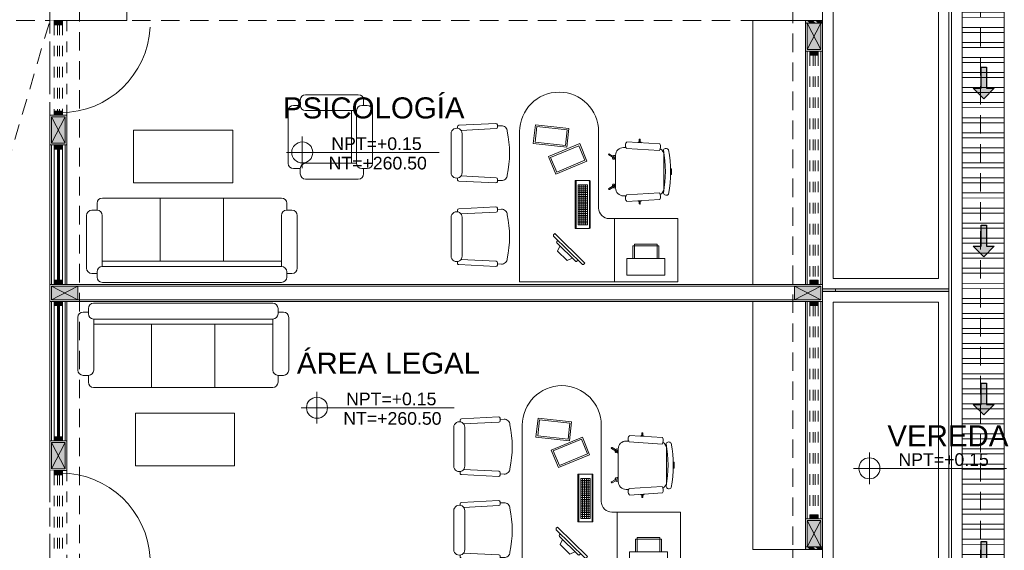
# Model space of a CAD drawing. Header units: millimetres. Extents: x -8931983 to 9630244, y 4 to 18563053.
# Tile 40 of 256: x 349114 to 349123, y 9281938 to 9281943. Entities that reach past the tile are written whole.
import ezdxf

# ---------------------------------------------------------------- set-up
doc = ezdxf.new("R2010")
doc.units = ezdxf.units.MM
doc.set_wipeout_variables(frame=1)
for name, pattern in [('01 nivel$0$HIDDEN2', [0.1875, 0.125, -0.0625]), ('CONTINUA', [0]), ('DASHED2', [0.375, 0.25, -0.125]), ('HIDDEN', [9.525, 6.35, -3.175]), ('RAYITAS', [0.375, 0.25, -0.125])]:
    doc.linetypes.add(name, pattern=pattern)
for name, color, linetype, lineweight in [('.', 7, 'Continuous', 0), ('0_ CUNETAS', 151, 'Continuous', 5), ('0_PROYECCIONES 1', 1, 'DASHED2', 0), ('0_VANOS', 30, 'Continuous', 9), ('COLUMNETAS TOP', 253, 'Continuous', 0), ('CUNETAS', 5, 'Continuous', 0), ('G-ANNO-DIMS', 7, 'Continuous', 5), ('JUNTAS DE DILATACIÓN', 160, 'CONTINUA', 9), ('MOBILIARIOS', 157, 'Continuous', 0), ('MURO', 133, 'Continuous', 15), ('Proyecciones 2', 251, 'HIDDEN', 5), ('TARRAJEO', 32, 'Continuous', 0), ('TEXTO AMBIENTES', 7, 'Continuous', 30), ('vereda', 254, 'Continuous', 5)]:
    doc.layers.add(name, color=color, linetype=linetype, lineweight=lineweight)
doc.layers.add('0_TEXTURA PISOS', color=252, linetype='Continuous', lineweight=0, true_color=0x8c8c8c)
doc.layers.add('LMOBILIARIO', color=252, linetype='Continuous', lineweight=5, true_color=0x898989)
doc.layers.add('VIGAS S', color=2, linetype='Continuous')
doc.styles.add('Arial_1', font='arial.ttf', dxfattribs={"height": 0.15})

# ---------------------------------------------------------------- blocks, each defined once
blk = doc.blocks.new('*U3852')
at = {"layer": '.', "lineweight": 30}
h = blk.add_hatch(color=1, dxfattribs=at)
h.dxf.hatch_style = 1
h.paths.add_polyline_path([(-0.025, -0.05), (-0.1, -0.05), (0, -0.15), (0.1, -0.05), (0.025, -0.05), (0.025, 0.15), (-0.025, 0.15)])
at = {"layer": '0_ CUNETAS', "color": 1, "lineweight": 30}
blk.add_lwpolyline([(-0.1, -0.05), (-0.025, -0.05), (-0.025, 0.15), (0.025, 0.15), (0.025, -0.05), (0.1, -0.05), (0, -0.15)], close=True, dxfattribs=at)
blk = doc.blocks.new('*U3853')
at = {"layer": '0_ CUNETAS', "color": 0, "linetype": 'ByBlock', "lineweight": -2, "transparency": 16777216}
for p in [(0, 16.5), (0, 15), (0, 13.5), (0, 12)]:
    blk.add_blockref('*U3852', p, dxfattribs=at)
blk = doc.blocks.new('red drenaje')
at = {"layer": '0_ CUNETAS', "lineweight": 0}
h = blk.add_hatch(dxfattribs=at)
h.set_pattern_fill('ANSI32', color=256, scale=0.015, angle=135)
h.set_pattern_definition([(180, (7.20997, 111.0331), (0, -0.142875), []), (180, (7.16235, 111.08073), (0, -0.142875), [])])
h.paths.add_polyline_path([(-27.7199, 32.2052), (-28.1199, 32.0395), (-28.1199, 13.0682), (-27.7199, 13.0682)])
for p, q in [((-27.7199, 13.0682), (-27.7199, 32.2052)), ((-28.2199, 13.0682), (-28.2199, 31.9981))]:
    blk.add_line(p, q, dxfattribs=at)
for points in [[(-28.1199, 32.0395), (-27.7199, 32.2052), (-27.7199, 13.0682)], [(-28.1199, 13.0682), (-28.1199, 32.0395), (-27.7199, 32.2052)], [(-28.1199, 32.0395), (-28.1199, 13.0682)]]:
    blk.add_lwpolyline(points, dxfattribs=at)
blk.add_blockref('*U3853', (-27.9147, 7.85), dxfattribs=at)
blk = doc.blocks.new('JUNTA VEREDA')
at = {"layer": '.', "true_color": 0x939598}
h = blk.add_hatch(dxfattribs=at)
h.set_pattern_fill('ANGLE', color=252)
h.set_pattern_definition([(0, (0, 0), (0, 6.985), [5.08, -1.905]), (90, (0, 0), (-6.985, 4e-16), [5.08, -1.905])])
h.paths.add_polyline_path([(-0.0133, 1.2), (0.0121, 1.2), (0.0121, 0), (-0.0133, 0)])
h = blk.add_hatch(color=252, dxfattribs=at)
h.dxf.hatch_style = 1
h.paths.add_polyline_path([(0.0121, 1.2), (-0.0133, 1.2), (-0.0133, 0), (0.0121, 0)])
at = {"layer": '0_TEXTURA PISOS'}
h = blk.add_hatch(dxfattribs=at)
h.set_pattern_fill('ANGLE', color=256)
h.set_pattern_definition([(0, (-5477.766, -1210.968), (0, 6.985), [5.08, -1.905]), (90, (-5477.766, -1210.968), (-6.985, 4e-16), [5.08, -1.905])])
h.paths.add_polyline_path([(-0.0133, 1.2), (0.0121, 1.2), (0.0121, 0), (-0.0133, 0)])
at = {"layer": 'vereda'}
blk.add_lwpolyline([(-0.0133, 1.2), (0.0121, 1.2), (0.0121, 0), (-0.0133, 0)], close=True, dxfattribs=at)
blk = doc.blocks.new('Cotas de elevación - M_Cota de elevación - Destino rellenado-517392-Nivel 1')
at = {"layer": 'G-ANNO-DIMS'}
for p, q in [((0, -0.0015), (0, 0.0015)), ((-0.0015, 0), (0.013, 0))]:
    blk.add_line(p, q, dxfattribs=at)
blk.add_circle((0, 0), 0.001, dxfattribs=at)
blk = doc.blocks.new('VEREDAAAAA')
at = {"layer": 'vereda'}
for points in [[(-1.2, -6.5778), (-1.2, -9.5778), (0, -9.5778), (0, -6.5778)], [(-1.1, -6.6778), (-1.1, -9.4778), (-0.1, -9.4778), (-0.1, -6.6778)], [(-1.2, -9.6032), (-1.2, -12.6032), (0, -12.6032), (0, -9.6032)], [(-1.1, -9.7032), (-1.1, -12.5032), (-0.1, -12.5032), (-0.1, -9.7032)]]:
    blk.add_lwpolyline(points, close=True, dxfattribs=at)
at = {"layer": 'TEXTO AMBIENTES', "xscale": 99.99999999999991, "yscale": 99.99999999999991, "zscale": 99.99999999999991}
blk.add_blockref('Cotas de elevación - M_Cota de elevación - Destino rellenado-517392-Nivel 1', (-0.7551, -11.2797), dxfattribs=at)
at = {"layer": 'vereda', "rotation": 270}
blk.add_blockref('JUNTA VEREDA', (-1.2, -9.5911), dxfattribs=at)
at = {"layer": 'TEXTO AMBIENTES', "insert": (-1.1851, -10.8706), "char_height": 0.2, "width": 2.349898, "attachment_point": 1, "style": 'Arial_1'}
blk.add_mtext('\\pxqc;VEREDA', dxfattribs=at)
at = {"layer": 'TEXTO AMBIENTES', "insert": (-0.4793, -11.1363), "char_height": 0.12, "width": 0.902142, "attachment_point": 1, "line_spacing_factor": 0.941778, "style": 'Arial_1'}
blk.add_mtext('NPT=+0.15', dxfattribs=at)
blk = doc.blocks.new('CIRUGIA opc7$0$escritorio consulta')
at = {"layer": 'MOBILIARIOS', "color": 252, "lineweight": 0, "true_color": 0x939598}
for p, q in [((1.0178, -0.0601), (1.0178, -0.067)), ((1.0178, -0.0601), (1.0723, -0.0601)), ((1.0723, -0.0601), (1.0723, -0.0673)), ((0.8894, -0.1305), (1.167, -0.1305)), ((1.0723, -0.1305), (1.2007, -0.1305)), ((0.7699, -0.3545), (0.7424, -0.3545)), ((0.7692, -0.3652), (0.7424, -0.3652)), ((1.3202, -0.3545), (1.3477, -0.3545)), ((1.3209, -0.3652), (1.3477, -0.3652)), ((0.8157, -0.4911), (0.8157, -0.5155)), ((1.2744, -0.4911), (1.2744, -0.5155)), ((0.8772, -0.6474), (0.9108, -0.5893)), ((0.8865, -0.6527), (0.9231, -0.5893)), ((0.8894, -0.5893), (1.2007, -0.5893)), ((1.2036, -0.6527), (1.167, -0.5893)), ((1.2129, -0.6474), (1.1793, -0.5893)), ((0.9533, -0.8291), (0.5133, -0.8291)), ((0.9533, -0.8371), (0.5133, -0.8371)), ((0.167, -0.9058), (0.4333, -1.1769)), ((0.1671, -0.8917), (0.1778, -0.8812)), ((0.1778, -0.8812), (0.4581, -1.1665)), ((0.5409, -0.9456), (0.5409, -0.8556)), ((0.9189, -0.8556), (0.5409, -0.8556)), ((0.9189, -0.8736), (0.5409, -0.8736)), ((0.9189, -0.8916), (0.5409, -0.8916)), ((0.9189, -0.9096), (0.5409, -0.9096)), ((0.9189, -0.9276), (0.5409, -0.9276)), ((0.5589, -0.9456), (0.5589, -0.8556)), ((0.5769, -0.9456), (0.5769, -0.8556)), ((0.5949, -0.9456), (0.5949, -0.8556)), ((0.6129, -0.9456), (0.6129, -0.8556)), ((0.6309, -0.9456), (0.6309, -0.8556)), ((0.6489, -0.9456), (0.6489, -0.8556)), ((0.6669, -0.9456), (0.6669, -0.8556)), ((0.6849, -0.9456), (0.6849, -0.8556)), ((0.7029, -0.9456), (0.7029, -0.8556)), ((0.7209, -0.9456), (0.7209, -0.8556)), ((0.7389, -0.9456), (0.7389, -0.8556)), ((0.7569, -0.9456), (0.7569, -0.8556)), ((0.7749, -0.9456), (0.7749, -0.8556)), ((0.7929, -0.9456), (0.7929, -0.8556)), ((0.8109, -0.9456), (0.8109, -0.8556)), ((0.8289, -0.9456), (0.8289, -0.8556)), ((0.8469, -0.9456), (0.8469, -0.8556)), ((0.8649, -0.9456), (0.8649, -0.8556)), ((0.8829, -0.9456), (0.8829, -0.8556)), ((0.9009, -0.9456), (0.9009, -0.8556)), ((0.9189, -0.9456), (0.9189, -0.8556)), ((0.1952, -0.9702), (0.3694, -1.1476)), ((0.206, -0.9456), (0.1953, -0.9561)), ((0.2017, -1.0482), (0.2246, -1.0002)), ((0.9189, -0.9456), (0.5409, -0.9456)), ((0.2017, -1.0482), (0.2915, -1.1396)), ((0.2915, -1.1396), (0.3399, -1.1176)), ((0.3835, -1.1477), (0.3942, -1.1372)), ((0.4474, -1.1771), (0.4581, -1.1665)), ((0.1699, -1.7106), (0.168, -1.6721)), ((0.6866, -1.7106), (0.6885, -1.6721)), ((0.9624, -1.7106), (0.9605, -1.6721)), ((1.479, -1.7106), (1.481, -1.6721)), ((0.1638, -2.0781), (0.1461, -1.724)), ((0.1577, -1.7112), (0.1822, -1.71)), ((0.2118, -2.0566), (0.195, -1.7216)), ((0.6447, -2.0566), (0.6615, -1.7216)), ((0.6988, -1.7112), (0.6744, -1.71)), ((0.6927, -2.0781), (0.7104, -1.724)), ((0.9563, -2.0781), (0.9385, -1.724)), ((0.9501, -1.7112), (0.9746, -1.71)), ((1.0043, -2.0566), (0.9875, -1.7216)), ((1.4372, -2.0566), (1.454, -1.7216)), ((1.4913, -1.7112), (1.4668, -1.71)), ((1.4851, -2.0781), (1.5029, -1.724)), ((0.2437, -2.0459), (0.6128, -2.0459)), ((1.4052, -2.0459), (1.0362, -2.0459)), ((0.1767, -2.0897), (0.1889, -2.0891)), ((0.6798, -2.0897), (0.6656, -2.089)), ((0.9691, -2.0897), (0.9834, -2.089)), ((1.4723, -2.0897), (1.4601, -2.0891)), ((0.2437, -2.15), (0.6128, -2.15)), ((1.4052, -2.15), (1.0362, -2.15))]:
    blk.add_line(p, q, dxfattribs=at)
for points in [[(0, 0), (0, -0.6), (0.6, -0.6), (0.6, 0)], [(0.2222, -0.1223), (0.0622, -0.1223), (0.0622, -0.4823), (0.2222, -0.4823)], [(1.1449, -0.8608), (1.3112, -0.9297), (1.1887, -1.2253), (1.0224, -1.1564)], [(1.042, -1.1483), (1.1806, -1.2057), (1.2916, -0.9378), (1.1531, -0.8804)], [(1.277, -1.0519), (1.4559, -1.0323), (1.4907, -1.3504), (1.3118, -1.37)], [(1.3251, -1.3534), (1.4742, -1.3371), (1.4426, -1.0488), (1.2935, -1.0652)]]:
    blk.add_lwpolyline(points, close=True, dxfattribs=at)
for points in [[(0.8331, -0.086, 0.667091), (0.8428, -0.135, -0.088922), (1.2524, -0.135, 0.527589), (1.2532, -0.0878, 0.095477)], [(0.8439, -0.1726, 0.281793), (0.7814, -0.1696), (0.762, -0.4812, 0.418015), (0.8243, -0.4851)], [(1.2462, -0.1726, -0.281793), (1.3087, -0.1696), (1.3281, -0.4812, -0.418015), (1.2657, -0.4851)], [(0, -0.6), (0, -1.5), (1.425, -1.5, 1), (1.425, -0.75), (0.7, -0.75, -0.414214), (0.6, -0.65), (0.6, -0.6)]]:
    blk.add_lwpolyline(points, format="xyb", close=True, dxfattribs=at)
for points in [[(0.2222, -0.1783), (0.3422, -0.1783), (0.3422, -0.4263), (0.2222, -0.4263)], [(0.2222, -0.4103), (0.3582, -0.4103), (0.3582, -0.1943), (0.2222, -0.1943)], [(0.5062, -0.8362), (0.5062, -0.9648), (0.9604, -0.9648), (0.9604, -0.8362)], [(0.5062, -0.9648), (0.5062, -0.9727), (0.9604, -0.9727), (0.9604, -0.9648)]]:
    blk.add_lwpolyline(points, dxfattribs=at)
for centre, radius, start, end in [((0.8894, -0.2042), 0.0737, 90, 147.60084), ((1.2007, -0.2042), 0.0737, 32.39916, 90), ((0.7424, -0.3599), 0.00535, 90, 270), ((0.779, -0.3599), 0.0182, 117.8828, 162.89536), ((0.779, -0.3599), 0.0182, 197.10464, 234.96453), ((1.311, -0.3599), 0.0182, 17.10464, 62.1172), ((1.311, -0.3599), 0.0182, 305.03547, 342.89536), ((1.3477, -0.3599), 0.00535, 270, 90), ((0.8894, -0.5155), 0.0737, 180, 270), ((1.2007, -0.5155), 0.0737, 270, 0), ((0.8819, -0.65), 0.00535, 150.02384, 330.02384), ((0.9093, -0.6024), 0.0183, 133.91635, 223.04786), ((0.9093, -0.6024), 0.0183, 256.99983, 43.04786), ((1.1808, -0.6024), 0.0183, 136.95214, 283.00017), ((1.1808, -0.6024), 0.0183, 316.95214, 46.08365), ((1.2082, -0.65), 0.00535, 209.97616, 29.97616), ((0.5133, -0.8362), 0.00708, 90, 180), ((0.5133, -0.8442), 0.00708, 90, 180), ((0.9533, -0.8362), 0.00708, 0, 90), ((0.9533, -0.8442), 0.00708, 0, 90), ((0.1741, -0.8988), 0.01, 134.4845, 224.4845), ((0.2023, -0.9632), 0.01, 134.4845, 224.4845), ((0.3765, -1.1406), 0.01, 224.4845, 314.4845), ((0.4404, -1.1699), 0.01, 224.4845, 314.4845), ((0.22, -1.6695), 0.0521, 90.26883, 182.8714), ((0.4283, -2.613), 1.0171, 78.17072, 101.82928), ((0.6365, -1.6695), 0.0521, 357.1286, 89.73117), ((1.0125, -1.6695), 0.0521, 90.26883, 182.8714), ((1.2207, -2.613), 1.0171, 78.17072, 101.82928), ((1.429, -1.6695), 0.0521, 357.1286, 89.73117), ((0.1583, -1.7234), 0.0122, 92.8714, 182.8714), ((0.1828, -1.7222), 0.0122, 2.8714, 92.8714), ((0.6737, -1.7222), 0.0122, 87.1286, 177.1286), ((0.6982, -1.7234), 0.0122, 357.1286, 87.1286), ((0.9508, -1.7234), 0.0122, 92.8714, 182.8714), ((0.9752, -1.7222), 0.0122, 2.8714, 92.8714), ((1.4662, -1.7222), 0.0122, 87.1286, 177.1286), ((1.4907, -1.7234), 0.0122, 357.1286, 87.1286), ((0.2435, -2.0979), 0.0521, 89.73117, 270.26883), ((0.613, -2.0979), 0.0521, 269.73117, 90.26883), ((1.0359, -2.0979), 0.0521, 89.73117, 270.26883), ((1.4055, -2.0979), 0.0521, 269.73117, 90.26883), ((0.1761, -2.0775), 0.0122, 182.8714, 272.8714), ((0.6805, -2.0775), 0.0122, 267.1286, 357.1286), ((0.9685, -2.0775), 0.0122, 182.8714, 272.8714), ((1.4729, -2.0775), 0.0122, 267.1286, 357.1286)]:
    blk.add_arc(centre, radius, start, end, dxfattribs=at)
blk = doc.blocks.new('*U1752')
at = {"linetype": 'Continuous', "true_color": 0xbebebe}
for points in [[(3032.1314, 1351.1888), (3032.1314, 1351.2688), (3032.1714, 1351.2688), (3032.1714, 1351.1888)], [(3034.3064, 1351.1888), (3034.3064, 1351.2688), (3034.3464, 1351.2688), (3034.3464, 1351.1888)]]:
    blk.add_hatch(color=9, dxfattribs=at).paths.add_polyline_path(points)
at = {"layer": '0_VANOS', "linetype": 'Continuous'}
for p, q in [((3032.1314, 1351.2688), (3032.1714, 1351.2688)), ((3032.1314, 1351.2688), (3032.1314, 1351.1888)), ((3032.1714, 1351.2688), (3032.1714, 1351.1888)), ((3034.3064, 1351.1888), (3034.3064, 1351.2688)), ((3034.3064, 1351.2688), (3034.3464, 1351.2688)), ((3034.3464, 1351.2688), (3034.3464, 1351.1888)), ((3032.1714, 1351.1888), (3032.1314, 1351.1888)), ((3034.3464, 1351.1888), (3034.3064, 1351.1888))]:
    blk.add_line(p, q, dxfattribs=at)
at = {"layer": '0_VANOS', "linetype": '01 nivel$0$HIDDEN2', "ltscale": 0.5}
for p, q in [((3032.1708, 1351.2688), (3034.3058, 1351.2688)), ((3032.1714, 1351.2388), (3034.3064, 1351.2388)), ((3032.1714, 1351.2188), (3034.3064, 1351.2188)), ((3032.1714, 1351.1888), (3034.3064, 1351.1888))]:
    blk.add_line(p, q, dxfattribs=at)
at = {"layer": '0_VANOS', "linetype": '01 nivel$0$HIDDEN2'}
blk.add_line((3034.3064, 1351.2688), (3034.3464, 1351.2688), dxfattribs=at)
blk = doc.blocks.new('*U826')
at = {"linetype": 'Continuous', "true_color": 0xbebebe}
for points in [[(3032.1314, 1351.1888), (3032.1314, 1351.2688), (3032.1714, 1351.2688), (3032.1714, 1351.1888)], [(3034.1564, 1351.1888), (3034.1564, 1351.2688), (3034.1964, 1351.2688), (3034.1964, 1351.1888)]]:
    blk.add_hatch(color=9, dxfattribs=at).paths.add_polyline_path(points)
at = {"layer": '0_VANOS', "linetype": 'Continuous'}
for p, q in [((3032.1314, 1351.2688), (3032.1714, 1351.2688)), ((3032.1314, 1351.2688), (3032.1314, 1351.1888)), ((3032.1714, 1351.2688), (3032.1714, 1351.1888)), ((3034.1564, 1351.1888), (3034.1564, 1351.2688)), ((3034.1564, 1351.2688), (3034.1964, 1351.2688)), ((3034.1964, 1351.2688), (3034.1964, 1351.1888)), ((3032.1714, 1351.1888), (3032.1314, 1351.1888)), ((3034.1964, 1351.1888), (3034.1564, 1351.1888))]:
    blk.add_line(p, q, dxfattribs=at)
at = {"layer": '0_VANOS', "linetype": '01 nivel$0$HIDDEN2', "ltscale": 0.5}
for p, q in [((3032.1708, 1351.2688), (3034.1558, 1351.2688)), ((3032.1714, 1351.2388), (3034.1564, 1351.2388)), ((3032.1714, 1351.2188), (3034.1564, 1351.2188)), ((3032.1714, 1351.1888), (3034.1564, 1351.1888))]:
    blk.add_line(p, q, dxfattribs=at)
at = {"layer": '0_VANOS', "linetype": '01 nivel$0$HIDDEN2'}
blk.add_line((3034.1564, 1351.2688), (3034.1964, 1351.2688), dxfattribs=at)
blk = doc.blocks.new('*U894')
at = {"linetype": 'Continuous', "lineweight": 0, "true_color": 0xbebebe}
for points in [[(3037.2524, 1360.5431), (3037.2124, 1360.5431), (3037.2124, 1360.4631), (3037.2524, 1360.4631)], [(3038.5374, 1360.5431), (3038.4974, 1360.5431), (3038.4974, 1360.4631), (3038.5374, 1360.4631)]]:
    blk.add_hatch(color=9, dxfattribs=at).paths.add_polyline_path(points)
at = {"layer": '0_VANOS', "linetype": 'Continuous'}
for p, q in [((3037.2524, 1360.5131), (3038.4974, 1360.5131)), ((3037.2524, 1360.5031), (3038.4974, 1360.5031)), ((3037.2524, 1360.4931), (3038.4974, 1360.4931))]:
    blk.add_line(p, q, dxfattribs=at)
for points in [[(3037.2124, 1360.5431), (3037.2124, 1360.4631), (3037.2524, 1360.4631), (3037.2524, 1360.5431)], [(3037.2524, 1360.5431), (3038.4974, 1360.5431), (3038.4974, 1360.4631), (3037.2524, 1360.4631)], [(3038.4974, 1360.5431), (3038.4974, 1360.4631), (3038.5374, 1360.4631), (3038.5374, 1360.5431)]]:
    blk.add_lwpolyline(points, close=True, dxfattribs=at)
blk = doc.blocks.new('*U1569')
for points in [[(0, -0.05), (0.04, -0.05), (0.04, 0.01), (0.025, 0.01), (0.025, 0.05), (0, 0.05)], [(0.9, -0.05), (0.86, -0.05), (0.86, 0.01), (0.875, 0.01), (0.875, 0.05), (0.9, 0.05)]]:
    blk.add_wipeout(points)
blk.add_wipeout([(0.025, 0.05), (0.025, 0.9), (0.065, 0.9), (0.065, 0.05)])
blk.add_arc((0.0215, 0.0476), 0.8535, 0.15786, 87.08143)
blk = doc.blocks.new('sillon de tres admi')
at = {"layer": 'LMOBILIARIO', "linetype": 'ByBlock', "lineweight": 0}
for p, q in [((1.15, 0.5), (-0.55, 0.5)), ((-0.6008, 0.4155), (-0.6508, 0.4155)), ((-0.6, 0.45), (-0.6, 0.4)), ((1.2492, 0.4155), (1.1992, 0.4155)), ((1.2, 0.4), (1.2, 0.45)), ((-0.7008, 0.3655), (-0.7008, -0.1345)), ((-0.5508, -0.1345), (-0.5508, 0.35)), ((-0.55, 0.35), (1.15, 0.35)), ((-0.55, 0.3), (1.1492, 0.3)), ((0, -0.3), (0, 0.3)), ((0.6, -0.3), (0.6, 0.3)), ((1.1492, 0.35), (1.1492, -0.1345)), ((1.2992, -0.1345), (1.2992, 0.3655)), ((-0.6508, -0.1845), (-0.6008, -0.1845)), ((-0.6, -0.1845), (-0.6, -0.25)), ((1.1992, -0.1845), (1.2492, -0.1845)), ((1.2, -0.25), (1.2, -0.1845)), ((-0.3865, -0.3), (-0.55, -0.3)), ((0.2135, -0.3), (-0.4272, -0.3)), ((0.8135, -0.3), (0.1728, -0.3)), ((1.15, -0.3), (0.7728, -0.3))]:
    blk.add_line(p, q, dxfattribs=at)
for centre, start, end in [((-0.55, 0.45), 90, 180), ((-0.55, 0.45), 90, 180), ((1.15, 0.45), 0, 90), ((-0.6508, 0.3655), 90, 180), ((-0.55, 0.4), 180, 270), ((1.15, 0.4), 270, 0), ((1.2492, 0.3655), 0, 90), ((-0.6508, -0.1345), 180, 270), ((-0.6008, -0.1345), 270, 0), ((1.1992, -0.1345), 180, 270), ((1.2492, -0.1345), 270, 0), ((-0.55, -0.25), 180, 270), ((1.15, -0.25), 270, 0)]:
    blk.add_arc(centre, 0.05, start, end, dxfattribs=at)
blk = doc.blocks.new('sillon de 1 admi')
at = {"layer": 'LMOBILIARIO', "linetype": 'ByBlock', "lineweight": 0}
for p, q in [((-0.4845, 0.6), (-0.4845, 0.55)), ((0.0655, 0.65), (-0.4345, 0.65)), ((0.1155, 0.55), (0.1155, 0.6)), ((-0.6, 0.3357), (-0.6, 0.4992)), ((-0.4845, 0.5492), (-0.55, 0.5492)), ((-0.4345, 0.5), (0.05, 0.5)), ((0, 0.4992), (0, 0)), ((0.05, 0.4992), (0.05, -0.0008)), ((0.15, 0.5492), (0.1, 0.5492)), ((0.2, -0.0008), (0.2, 0.4992)), ((-0.6, -0.0008), (-0.6, 0.3764)), ((0.05, 0), (-0.4345, 0)), ((-0.55, -0.0508), (-0.4845, -0.0508)), ((-0.4845, -0.05), (-0.4845, -0.1)), ((0.1, -0.0508), (0.15, -0.0508)), ((0.1155, -0.1), (0.1155, -0.05)), ((-0.4345, -0.15), (0.0655, -0.15))]:
    blk.add_line(p, q, dxfattribs=at)
for centre, start, end in [((-0.4345, 0.6), 90, 180), ((0.0655, 0.6), 0, 90), ((-0.55, 0.4992), 90, 180), ((-0.4345, 0.55), 180, 270), ((0.1, 0.4992), 90, 180), ((0.15, 0.4992), 0, 90), ((0.15, 0.4992), 0, 90), ((-0.55, -0.0008), 180, 270), ((-0.4345, -0.05), 90, 180), ((0.1, -0.0008), 180, 270), ((0.15, -0.0008), 270, 0), ((-0.4345, -0.1), 180, 270), ((0.0655, -0.1), 270, 0)]:
    blk.add_arc(centre, 0.05, start, end, dxfattribs=at)
blk = doc.blocks.new('sillon de 3333admi')
at = {"layer": 'LMOBILIARIO', "linetype": 'ByBlock', "lineweight": 0}
for p, q in [((-1.15, 0), (-0.7728, 0)), ((-0.8135, 0), (-0.1728, 0)), ((-0.6, 0), (-0.6, -0.6)), ((-0.2135, 0), (0.4272, 0)), ((0, 0), (0, -0.6)), ((0.3865, 0), (0.55, 0)), ((-1.2, -0.05), (-1.2, -0.1155)), ((0.6, -0.1155), (0.6, -0.05)), ((-1.2992, -0.1655), (-1.2992, -0.6655)), ((-1.1992, -0.1155), (-1.2492, -0.1155)), ((-1.1492, -0.65), (-1.1492, -0.1655)), ((0.5508, -0.1655), (0.5508, -0.65)), ((0.6508, -0.1155), (0.6008, -0.1155)), ((0.7008, -0.6655), (0.7008, -0.1655)), ((0.55, -0.65), (-1.15, -0.65)), ((0.55, -0.6), (-1.1492, -0.6)), ((-1.2492, -0.7155), (-1.1992, -0.7155)), ((-1.2, -0.7), (-1.2, -0.75)), ((0.6, -0.75), (0.6, -0.7)), ((0.6008, -0.7155), (0.6508, -0.7155)), ((-1.15, -0.8), (0.55, -0.8))]:
    blk.add_line(p, q, dxfattribs=at)
for centre, start, end in [((-1.15, -0.05), 90, 180), ((0.55, -0.05), 0, 90), ((-1.2492, -0.1655), 90, 180), ((-1.1992, -0.1655), 0, 90), ((0.6008, -0.1655), 90, 180), ((0.6508, -0.1655), 0, 90), ((-1.15, -0.7), 90, 180), ((0.55, -0.7), 0, 90), ((-1.2492, -0.6655), 180, 270), ((0.6508, -0.6655), 270, 0), ((-1.15, -0.75), 180, 270), ((0.55, -0.75), 270, 0), ((0.55, -0.75), 270, 0)]:
    blk.add_arc(centre, 0.05, start, end, dxfattribs=at)
blk = doc.blocks.new('rerer')
at = {"layer": 'LMOBILIARIO', "linetype": 'ByBlock', "lineweight": 0}
blk.add_lwpolyline([(-0.8183, -0.5), (0.1217, -0.5), (0.1217, 0), (-0.8183, 0)], close=True, dxfattribs=at)
blk = doc.blocks.new('*U1737')
at = {"linetype": 'Continuous', "true_color": 0xbebebe}
for points in [[(3032.1314, 1351.1888), (3032.1314, 1351.2688), (3032.1714, 1351.2688), (3032.1714, 1351.1888)], [(3032.9914, 1351.1888), (3032.9914, 1351.2688), (3033.0314, 1351.2688), (3033.0314, 1351.1888)]]:
    blk.add_hatch(color=9, dxfattribs=at).paths.add_polyline_path(points)
at = {"layer": '0_VANOS', "linetype": 'Continuous'}
for p, q in [((3032.1314, 1351.2688), (3032.1714, 1351.2688)), ((3032.1314, 1351.2688), (3032.1314, 1351.1888)), ((3032.1714, 1351.2688), (3032.1714, 1351.1888)), ((3032.9914, 1351.1888), (3032.9914, 1351.2688)), ((3032.9914, 1351.2688), (3033.0314, 1351.2688)), ((3033.0314, 1351.2688), (3033.0314, 1351.1888)), ((3032.1714, 1351.1888), (3032.1314, 1351.1888)), ((3033.0314, 1351.1888), (3032.9914, 1351.1888))]:
    blk.add_line(p, q, dxfattribs=at)
at = {"layer": '0_VANOS', "linetype": '01 nivel$0$HIDDEN2', "ltscale": 0.5}
for p, q in [((3032.1708, 1351.2688), (3032.9908, 1351.2688)), ((3032.1714, 1351.2388), (3032.9914, 1351.2388)), ((3032.1714, 1351.2188), (3032.9914, 1351.2188)), ((3032.1714, 1351.1888), (3032.9914, 1351.1888))]:
    blk.add_line(p, q, dxfattribs=at)
at = {"layer": '0_VANOS', "linetype": '01 nivel$0$HIDDEN2'}
blk.add_line((3032.9914, 1351.2688), (3033.0314, 1351.2688), dxfattribs=at)
blk = doc.blocks.new('ADMIII PLATA GG')
at = {"layer": '.', "true_color": 0xadddf7, "transparency": 33554572}
h = blk.add_hatch(color=141, dxfattribs=at)
h.dxf.hatch_style = 1
h.paths.add_polyline_path([(-0.145, -5.815), (-0.145, -5.84), (0.015, -5.84), (0.015, -5.815)])
h = blk.add_hatch(color=141, dxfattribs=at)
h.dxf.hatch_style = 1
h.paths.add_polyline_path([(-0.145, -10.81), (-0.145, -10.835), (0.015, -10.835), (0.015, -10.81)])
at = {"layer": 'COLUMNETAS TOP', "true_color": 0xc0c0c0}
for points in [[(-0.13, -5.84), (-0.13, -6.09), (0, -6.09), (0, -5.84)], [(-7.3, -6.98), (-7.3, -6.73), (-7.17, -6.73), (-7.17, -6.98)], [(-7.3, -8.335), (-7.05, -8.335), (-7.05, -8.465), (-7.3, -8.465)], [(0, -8.335), (-0.25, -8.335), (-0.25, -8.465), (0, -8.465)], [(-7.3, -10.07), (-7.3, -9.82), (-7.17, -9.82), (-7.17, -10.07)], [(0, -10.56), (0, -10.81), (-0.13, -10.81), (-0.13, -10.56)]]:
    blk.add_hatch(color=9, dxfattribs=at).paths.add_polyline_path(points)
at = {"layer": 'JUNTAS DE DILATACIÓN'}
h = blk.add_hatch(dxfattribs=at)
h.set_pattern_fill('ANSI34', color=256, scale=0.0029, angle=90.09396)
h.set_pattern_definition([(135.0939636, (1532.996895, -5592.76087), (-0.03899999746, -0.03912812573), []), (135.0939636, (1532.996874, -5592.74785), (-0.03899999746, -0.03912812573), []), (135.0939636, (1532.99685, -5592.734827), (-0.03899999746, -0.03912812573), []), (135.0939636, (1532.99683, -5592.721805), (-0.03899999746, -0.03912812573), [])])
h.paths.add_polyline_path([(-0.145, -5.815), (-0.145, -5.84), (0.015, -5.84), (0.015, -5.815)])
h = blk.add_hatch(dxfattribs=at)
h.set_pattern_fill('ANSI34', color=256, scale=0.0029, angle=90.09396)
h.set_pattern_definition([(135.0939636, (1532.996895, -5597.75587), (-0.03899999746, -0.03912812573), []), (135.0939636, (1532.996874, -5597.74285), (-0.03899999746, -0.03912812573), []), (135.0939636, (1532.99685, -5597.729827), (-0.03899999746, -0.03912812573), []), (135.0939636, (1532.99683, -5597.716805), (-0.03899999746, -0.03912812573), [])])
h.paths.add_polyline_path([(-0.145, -10.81), (-0.145, -10.835), (0.015, -10.835), (0.015, -10.81)])
at = {"layer": '0_PROYECCIONES 1', "ltscale": 0.7}
for points in [[(1.515, 1.392), (-19.315, 1.392), (-19.315, -23.938), (1.515, -23.938)], [(0.015, -0.715), (-0.265, -0.715), (-0.265, -21.585), (0.015, -21.585)]]:
    blk.add_lwpolyline(points, close=True, dxfattribs=at)
at = {"layer": '0_PROYECCIONES 1', "ltscale": 0.7, "elevation": 0}
for points in [[(-7.035, -0.265), (-7.315, -0.265), (-7.315, -22.05), (-7.035, -22.05)], [(-0.265, -5.815), (-0.265, -5.535), (-17.535, -5.535), (-17.535, -5.815)]]:
    blk.add_lwpolyline(points, close=True, dxfattribs=at)
at = {"layer": 'COLUMNETAS TOP'}
for p, q in [((-0.13, -6.09), (0, -5.84)), ((-0.13, -5.84), (0, -6.09)), ((-7.3, -6.73, -253.461), (-7.17, -6.98, -253.461)), ((-7.3, -6.98, -253.461), (-7.17, -6.73, -253.461)), ((-7.05, -8.335, -705.4664), (-7.3, -8.465, -705.4664)), ((-7.3, -8.335, -705.4664), (-7.05, -8.465, -705.4664)), ((-0.25, -8.335), (0, -8.465)), ((0, -8.335), (-0.25, -8.465)), ((-7.3, -9.82, 0), (-7.17, -10.07, 0)), ((-7.3, -10.07, 0), (-7.17, -9.82, 0)), ((0, -10.81), (-0.13, -10.56)), ((0, -10.56), (-0.13, -10.81))]:
    blk.add_line(p, q, dxfattribs=at)
for points, elevation in [([(-0.13, -5.84), (-0.13, -6.09), (0, -6.09), (0, -5.84)], 0), ([(-7.3, -6.98), (-7.3, -6.73), (-7.17, -6.73), (-7.17, -6.98)], -253.461), ([(-7.3, -8.335), (-7.05, -8.335), (-7.05, -8.465), (-7.3, -8.465)], -705.4664), ([(0, -8.335), (-0.25, -8.335), (-0.25, -8.465), (0, -8.465)], 0), ([(-7.3, -10.07), (-7.3, -9.82), (-7.17, -9.82), (-7.17, -10.07)], 0)]:
    blk.add_lwpolyline(points, close=True, dxfattribs=dict(at, elevation=elevation))
blk.add_lwpolyline([(0, -10.56), (0, -10.81), (-0.13, -10.81), (-0.13, -10.56)], close=True, dxfattribs=at)
at = {"layer": 'JUNTAS DE DILATACIÓN', "elevation": 0}
blk.add_lwpolyline([(-0.145, -5.815), (-0.145, -5.84), (0.015, -5.84), (0.015, -5.815)], close=True, dxfattribs=at)
at = {"layer": 'JUNTAS DE DILATACIÓN'}
blk.add_lwpolyline([(-0.145, -10.81), (-0.145, -10.835), (0.015, -10.835), (0.015, -10.81)], close=True, dxfattribs=at)
at = {"layer": 'LMOBILIARIO', "lineweight": 0, "elevation": 0}
for points in [[(-0.145, -8.32), (-0.145, -5.815), (-0.645, -5.815), (-0.645, -8.32)], [(-0.145, -10.835), (-0.145, -8.48), (-0.645, -8.48), (-0.645, -10.835)]]:
    blk.add_lwpolyline(points, close=True, dxfattribs=at)
at = {"layer": 'LMOBILIARIO', "linetype": 'ByBlock', "lineweight": 0}
blk.add_lwpolyline([(-5.5815, -6.8556), (-6.5215, -6.8556), (-6.5215, -7.3556), (-5.5815, -7.3556)], close=True, dxfattribs=at)
at = {"layer": 'MURO'}
for p, q in [((-0.13, -6.105), (-0.13, -8.32)), ((0, -6.105), (0, -8.32)), ((-7.3, -6.995), (-7.3, -8.32)), ((-7.17, -6.995), (-7.17, -8.32)), ((-0.25, -8.335), (-7.05, -8.335)), ((-7.3, -9.805), (-7.3, -8.48)), ((-7.17, -9.805), (-7.17, -8.48)), ((-0.25, -8.465), (-7.05, -8.465)), ((-0.13, -8.48), (-0.13, -10.545)), ((0, -8.48), (0, -10.545))]:
    blk.add_line(p, q, dxfattribs=at)
at = {"layer": 'TARRAJEO'}
for p, q in [((-0.145, -6.105), (-0.145, -8.32)), ((0.015, -6.105), (0.015, -8.32)), ((-7.315, -6.995), (-7.315, -8.32)), ((-7.155, -6.995), (-7.155, -8.32)), ((0.015, -8.32), (-7.315, -8.32)), ((-7.315, -8.32), (-7.315, -8.48)), ((0.015, -8.32), (0.015, -8.48)), ((-7.315, -9.805), (-7.315, -8.48)), ((0.015, -8.48), (-7.315, -8.48)), ((-7.155, -9.805), (-7.155, -8.48)), ((-0.145, -8.48), (-0.145, -10.545)), ((0.015, -8.48), (0.015, -10.545))]:
    blk.add_line(p, q, dxfattribs=at)
for points, elevation in [([(-7.315, -5.085), (-7.315, -5.815), (-6.585, -5.815), (-6.585, -5.535), (-7.035, -5.535), (-7.035, -5.085)], 0), ([(0.015, -5.815), (0.015, -5.385), (-0.265, -5.385), (-0.265, -5.815)], 0), ([(-0.145, -5.84), (-0.145, -6.105), (0.015, -6.105), (0.015, -5.84)], 0), ([(-7.315, -6.995), (-7.315, -6.715), (-7.155, -6.715), (-7.155, -6.995)], -253.461), ([(-7.315, -10.085), (-7.315, -9.805), (-7.155, -9.805), (-7.155, -10.085)], 0), ([(0.015, -11.565), (0.015, -10.835), (-0.265, -10.835), (-0.265, -11.565)], 0)]:
    blk.add_lwpolyline(points, close=True, dxfattribs=dict(at, elevation=elevation))
blk.add_lwpolyline([(0.015, -10.545), (0.015, -10.81), (-0.145, -10.81), (-0.145, -10.545)], close=True, dxfattribs=at)
at = {"layer": 'vereda'}
blk.add_line((-7.315, -6.715), (-7.155, -6.715), dxfattribs=at)
at = {"layer": 'VIGAS S', "color": 8, "linetype": 'RAYITAS', "lineweight": 0, "ltscale": 0.6}
blk.add_line((-10.485, -16.535), (-7.315, -5.815), dxfattribs=at)
at = {"rotation": 270}
for name, p in [('*U1752', (-1351.2938, 3026.0264)), ('*U826', (-1351.2938, 3023.6514, -705.4664))]:
    blk.add_blockref(name, p, dxfattribs=at)
at = {"lineweight": 5}
blk.add_blockref('sillon de 1 admi', (-4.4553, -7.17), dxfattribs=at)
at = {"lineweight": 5, "xscale": -1, "rotation": 180}
for name, p in [('sillon de tres admi', (-6.2681, -7.7999)), ('sillon de 3333admi', (-5.7511, -9.2977, -263.459))]:
    blk.add_blockref(name, p, dxfattribs=at)
at = {"layer": '0_VANOS', "xscale": -1, "rotation": 270}
for p in [(-1367.7381, -3045.5324, -705.4664), (-1367.7381, -3047.0174, 0)]:
    blk.add_blockref('*U894', p, dxfattribs=at)
at = {"layer": 'MOBILIARIOS', "xscale": -1, "rotation": 270.0012473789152}
for p in [(-1.3591, -8.2949), (-1.3338, -11.08, -705.4664)]:
    blk.add_blockref('CIRUGIA opc7$0$escritorio consulta', p, dxfattribs=at)
at = {"layer": 'TEXTO AMBIENTES', "xscale": 99.99999999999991, "yscale": 99.99999999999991, "zscale": 99.99999999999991}
for p in [(-4.9213, -7.0673), (-4.7816, -9.4898)]:
    blk.add_blockref('Cotas de elevación - M_Cota de elevación - Destino rellenado-517392-Nivel 1', p, dxfattribs=at)
at = {"layer": 'TEXTO AMBIENTES', "char_height": 0.2, "width": 1.945297, "attachment_point": 1, "style": 'Arial_1'}
for s, insert in [('\\pxqc;PSICOLOGÍA', (-5.2158, -6.5446)), ('\\pxqc;ÁREA LEGAL', (-5.076, -8.9671))]:
    blk.add_mtext(s, dxfattribs=dict(at, insert=insert))
at = {"layer": 'TEXTO AMBIENTES', "char_height": 0.12, "width": 0.902142, "attachment_point": 1, "line_spacing_factor": 0.941778, "style": 'Arial_1'}
for s, insert in [('NPT=+0.15', (-4.6456, -6.9239)), ('NT=+260.50', (-4.6714, -7.1085)), ('NPT=+0.15', (-4.5058, -9.3464)), ('NT=+260.50', (-4.5317, -9.531))]:
    blk.add_mtext(s, dxfattribs=dict(at, insert=insert))
at = {"layer": '0_VANOS', "rotation": 270}
blk.add_blockref('*U1569', (-7.265, -5.815), dxfattribs=at)
at = {"layer": '0_VANOS', "xscale": -1, "rotation": 270}
blk.add_blockref('*U1569', (-7.265, -10.985), dxfattribs=at)
at = {"layer": 'Proyecciones 2', "linetype": 'DASHED2', "ltscale": 0.3, "elevation": 0}
for points in [[(-7.155, -6.715), (-7.155, -5.815), (-7.315, -5.815), (-7.315, -6.715)], [(-7.155, -10.985), (-7.155, -10.085), (-7.315, -10.085), (-7.315, -10.985)]]:
    blk.add_lwpolyline(points, close=True, dxfattribs=at)
at = {"rotation": 270}
for p in [(-1358.4638, 3026.3164), (-1358.4638, 3022.0464)]:
    blk.add_blockref('*U1737', p, dxfattribs=at)
at = {"lineweight": 5}
blk.add_blockref('rerer', (-5.6845, -9.542, -263.459), dxfattribs=at)

msp = doc.modelspace()

# ---------------------------------------------------------------- linework, layer by layer
at = {"layer": 'vereda'}
msp.add_line((349122.81481, 9281947.46975), (349122.81481, 9281923.8898), dxfattribs=at)

# ---------------------------------------------------------------- block references
at = {"lineweight": 5}
msp.add_blockref('VEREDAAAAA', (349122.78981, 9281949.97444), dxfattribs=at)

# ---------------------------------------------------------------- next in the draw order: block references
msp.add_blockref('ADMIII PLATA GG', (349121.57481, 9281948.75944), dxfattribs=at)

# ---------------------------------------------------------------- next in the draw order: block references
at = {"layer": 'CUNETAS', "color": 84, "lineweight": 30}
msp.add_blockref('red drenaje', (349151.0347, 9281918.00139), dxfattribs=at)

doc.saveas('drawing.dxf')
